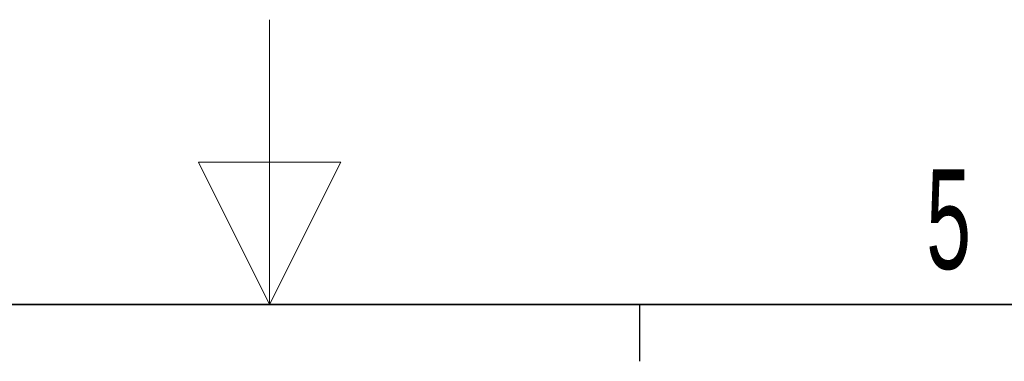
# Paper-space layout 'Blatt2' of a CAD drawing. Header units: millimetres. Extents: x 5 to 418, y 2 to 292.
# Tile 59 of 67: x 208 to 243, y 280 to 292. Entities that reach past the tile are written whole.
import ezdxf

# ---------------------------------------------------------------- set-up
doc = ezdxf.new("R2010")
doc.units = ezdxf.units.MM
doc.layers.add('SLD-0', color=7, linetype='Continuous')
doc.styles.add('SLDTEXTSTYLE1', font='TXT', dxfattribs={"width": 0.605})

psp = doc.layouts.new('Blatt2')

# ---------------------------------------------------------------- linework, layer by layer
at = {"layer": 'SLD-0', "lineweight": 18}
for p, q in [((217, 292.5), (217, 282.5)), ((219.5, 287.5), (214.5, 287.5)), ((214.5, 287.5), (217, 282.5)), ((217, 282.5), (219.5, 287.5))]:
    psp.add_line(p, q, dxfattribs=at)
at = {"layer": 'SLD-0', "lineweight": 35}
psp.add_line((408, 282.5), (26, 282.5), dxfattribs=at)
at = {"layer": 'SLD-0'}
psp.add_line((230, 280.5), (230, 282.5), dxfattribs=at)
psp.add_line((230, 280.5), (230, 282.5), dxfattribs=at)

# ---------------------------------------------------------------- texts
at = {"layer": 'SLD-0', "insert": (240.853, 287.243), "char_height": 3.5, "attachment_point": 2, "style": 'SLDTEXTSTYLE1'}
psp.add_mtext('5', dxfattribs=at)

doc.saveas('drawing.dxf')
